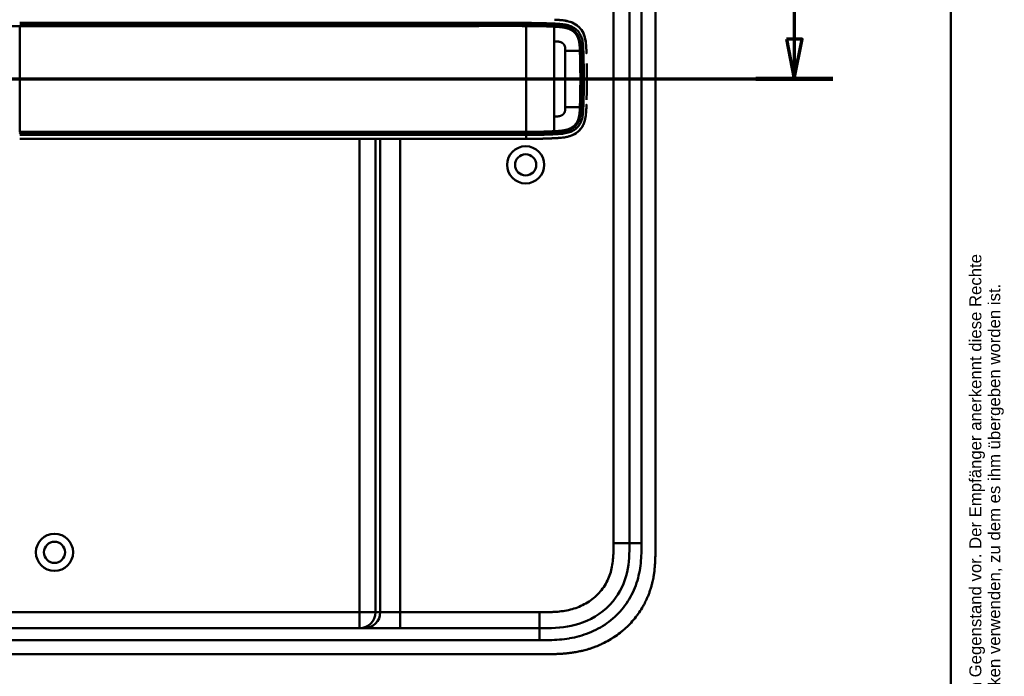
# Model space of a CAD drawing. Header units: millimetres. Extents: x 20 to 833, y 20 to 574.
# Tile 11 of 12: x 587 to 833, y 262 to 427. Entities that reach past the tile are written whole.
import ezdxf
from ezdxf.enums import TextEntityAlignment as Align

# ---------------------------------------------------------------- set-up
doc = ezdxf.new("R2010")
doc.units = ezdxf.units.MM
doc.header["$LTSCALE"] = 2
for name, color, linetype, lineweight in [('Schnittansichtslinien(DIN)', 7, 'Continuous', 70), ('Sichtbare Kanten(DIN)', 7, 'Continuous', 50), ('Sichtbare tangentiale Kanten(DIN)', 7, 'Continuous', 50), ('Skizziergeometrie(DIN)', 7, 'Continuous', 50), ('Symbole(DIN)', 7, 'Continuous', 25)]:
    doc.layers.add(name, color=color, linetype=linetype, lineweight=lineweight)
doc.styles.add('Aktuell-DIN', font='arial.ttf')
doc.styles.add('Textstil10', font='arial.ttf')
doc.styles.add('Textstil41', font='arial.ttf', dxfattribs={"width": 0.8})
doc.styles.add('Textstil83', font='arial.ttf', dxfattribs={"width": 0.8})

# ---------------------------------------------------------------- blocks, each defined once
blk = doc.blocks.new('Ränder Standardrahmen')
at = {"layer": 'Skizziergeometrie(DIN)', "flags": 128}
blk.add_lwpolyline([(10, 10), (10, 287), (410, 287), (410, 10), (10, 10)], dxfattribs=at)
blk = doc.blocks.new('Schriftfelder Heusser')
at = {"layer": 'Symbole(DIN)', "color": 7, "insert": (293.33, 191.7), "char_height": 1.5, "width": 182.3003, "attachment_point": 1, "rotation": 90, "line_spacing_factor": 0.944221, "style": 'Aktuell-DIN'}
blk.add_mtext('\\fArial|b0|i0;\\H1.5000;Die Schlossfabrik Heusser AG ist Eigentümerin dieses Dokumentes und behält sich alle Rechte an diesem und dem dargestellten Gegenstand vor. Der Empfänger anerkennt diese Rechte\\Pund wird das Dokument nicht ohne schriftliche Ermächtigung der Eigentümerin Dritten zugänglich machen oder zu anderen Zwecken verwenden, zu dem es ihm übergeben worden ist.\\P ', dxfattribs=at)
at = {"layer": 'Symbole(DIN)', "color": 179, "true_color": 0x262659, "style": 'Textstil10'}
blk.add_attdef('ERSTELLUNGSDATUM_001', (217.23, 218.29), '', height=2, dxfattribs=at)
at = {"layer": 'Symbole(DIN)', "color": 179, "true_color": 0x262659}
for tag, height, style, p in [('AUTOR', 2.49, 'Aktuell-DIN', (240.03, 219.26)), ('KONTROLLDATUM', 2, 'Textstil10', (217.42, 215.04)), ('KONTROLLIERT_VON', 2, 'Textstil10', (239.98, 215.05))]:
    blk.add_attdef(tag, text='', height=height, dxfattribs=dict(at, style=style)).set_placement(p, align=Align.MIDDLE_LEFT)
at = {"layer": 'Symbole(DIN)', "color": 7, "style": 'Textstil83', "width": 0.8}
blk.add_attdef('Anfänglicher_Ansichtsmaßstab_001', (281.57, 213.34), '', height=2.3, dxfattribs=at)
at = {"layer": 'Symbole(DIN)', "color": 179, "true_color": 0x262659, "style": 'Textstil10'}
blk.add_attdef('PROJEKT', text='', height=2, dxfattribs=at).set_placement((217.77, 209.72), align=Align.BOTTOM_LEFT)
at = {"layer": 'Symbole(DIN)', "color": 7, "style": 'Textstil41', "width": 0.8}
blk.add_attdef('STATUS', text='', height=5, dxfattribs=at).set_placement((284.53, 195.86), align=Align.MIDDLE_CENTER)
blk = doc.blocks.new('2DTransSchnitt1')
at = {"layer": 'Schnittansichtslinien(DIN)', "linetype": 'Continuous'}
for p, q in [((390.41, 216.94), (390.41, 210.84)), ((389.41, 210.84), (390.41, 205.84)), ((391.41, 210.84), (389.41, 210.84)), ((390.41, 210.84), (390.41, 205.84)), ((390.41, 205.84), (391.41, 210.84)), ((248.71, 205.84), (395.22, 205.84))]:
    blk.add_line(p, q, dxfattribs=at)
at = {"layer": 'Schnittansichtslinien(DIN)', "linetype": 'Continuous', "lineweight": 140}
blk.add_line((385.61, 205.84), (395.22, 205.84), dxfattribs=at)
at = {"layer": 'Schnittansichtslinien(DIN)', "linetype": 'Continuous', "flags": 128}
blk.add_lwpolyline([(389.41, 210.84), (390.41, 205.84), (391.41, 210.84), (389.41, 210.84)], dxfattribs=at)
at = {"layer": 'Schnittansichtslinien(DIN)'}
blk.add_solid([(389.41, 210.84), (390.41, 205.84), (391.41, 210.84), (389.41, 210.84)], dxfattribs=at)

msp = doc.modelspace()

# ---------------------------------------------------------------- linework, layer by layer
at = {"layer": 'Sichtbare Kanten(DIN)'}
for p, q in [((746.031, 294.466), (746.031, 485.897)), ((739.531, 484.897), (739.531, 295.466)), ((723.454, 414.681), (723.455, 414.681)), ((727.506, 414.681), (727.506, 414.681)), ((723.455, 408.681), (723.454, 408.681)), ((727.505, 408.681), (727.505, 408.681)), ((586.817, 396.685), (713.668, 396.685)), ((572.07, 274.181), (716.993, 274.181)), ((560.071, 267.681), (717.993, 267.681))]:
    msp.add_line(p, q, dxfattribs=at)
for centre, radius in [((713.531, 390.181), 4.65), ((713.531, 390.181), 2.65), ((595.531, 293.181), 4.65), ((595.531, 293.181), 2.65)]:
    msp.add_circle(centre, radius, dxfattribs=at)
for centre, radius, start, end in [((713.531, 411.681), 14, 104.46083, 104.46616), ((713.531, 411.681), 13.8, 100.78374, 100.78832), ((713.532, 411.682), 13.8, 73.28693, 73.28729), ((713.532, 411.682), 11.7, 31.98569, 31.98649), ((713.532, 411.682), 11.6, 31.18578, 31.18695), ((713.531, 411.681), 11.5, 30.35256, 30.35418), ((713.531, 411.681), 11.5, 329.64582, 329.64689), ((713.532, 411.681), 11.6, 328.81305, 328.81381), ((713.532, 411.681), 11.7, 328.01351, 328.01403), ((713.531, 411.681), 14, 255.42748, 255.43284), ((713.531, 411.681), 13.8, 259.06815, 259.07275), ((713.532, 411.681), 13.799, 286.81616, 286.8165)]:
    msp.add_arc(centre, radius, start, end, dxfattribs=at)
for points, degree, knots in [([(722.498, 426.404), (722.441, 426.41), (722.384, 426.415), (722.327, 426.421), (722.049, 426.447), (721.771, 426.466), (721.492, 426.482)], 3, [1.11173243, 1.11173243, 1.11173243, 1.11173243, 1.12964673, 1.12964673, 1.12964673, 1.21762011, 1.21762011, 1.21762011, 1.21762011]), ([(721.492, 426.482), (721.492, 426.482), (721.492, 426.482), (721.492, 426.482), (721.492, 426.482), (721.493, 426.482), (721.493, 426.482), (721.494, 426.482), (721.496, 426.482), (721.5, 426.482), (721.504, 426.482), (721.517, 426.481), (721.527, 426.48), (721.568, 426.478), (721.599, 426.476), (721.722, 426.468), (721.813, 426.462), (722.043, 426.445), (722.18, 426.434), (722.368, 426.417), (722.42, 426.412), (722.476, 426.406), (722.48, 426.406), (722.489, 426.405), (722.492, 426.404), (722.496, 426.404), (722.496, 426.404), (722.497, 426.404), (722.497, 426.404), (722.497, 426.404), (722.497, 426.404), (722.498, 426.404), (722.498, 426.404), (722.498, 426.404), (722.498, 426.404), (722.498, 426.404)], 3, [0, 0, 0, 0, 0.00003166, 0.00003166, 0.00007175, 0.00007175, 0.00018596, 0.00018596, 0.00052834, 0.00052834, 0.00155512, 0.00155512, 0.00463506, 0.00463506, 0.01387454, 0.01387454, 0.04159372, 0.04159372, 0.0831748, 0.0831748, 0.09876653, 0.09876653, 0.10022821, 0.10022821, 0.10132466, 0.10132466, 0.10142447, 0.10142447, 0.10147481, 0.10147481, 0.10150042, 0.10150042, 0.10151366, 0.10151366, 0.10152856, 0.10152856, 0.10152856, 0.10152856]), ([(721.627, 426.474), (722.822, 426.399), (724.033, 426.254), (725.771, 425.535), (726.345, 425.182), (727.327, 424.257), (727.706, 423.719), (728.285, 422.476), (728.46, 421.8), (728.589, 420.946), (728.609, 420.789), (728.626, 420.63)], 3, [0.0824985, 0.0824985, 0.0824985, 0.0824985, 0.4375462, 0.4375462, 0.6395491, 0.6395491, 0.838061, 0.838061, 1.045951, 1.045951, 1.0928074, 1.0928074, 1.0928074, 1.0928074]), ([(727.993, 423.101), (727.993, 423.101), (727.993, 423.1), (727.993, 423.1), (727.993, 423.1), (727.993, 423.099), (727.994, 423.099), (727.994, 423.098), (727.995, 423.097), (727.997, 423.092), (727.998, 423.089), (728.004, 423.076), (728.009, 423.066), (728.026, 423.027), (728.039, 422.998), (728.09, 422.881), (728.126, 422.792), (728.173, 422.669), (728.185, 422.635), (728.202, 422.589), (728.207, 422.576), (728.213, 422.558), (728.215, 422.553), (728.217, 422.546), (728.218, 422.544), (728.219, 422.54), (728.22, 422.539), (728.22, 422.537), (728.221, 422.536), (728.221, 422.535), (728.221, 422.535), (728.221, 422.535), (728.221, 422.534), (728.221, 422.534), (728.221, 422.534), (728.221, 422.534), (728.221, 422.534), (728.221, 422.534), (728.221, 422.534), (728.221, 422.534)], 3, [0, 0, 0, 0, 0.000053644, 0.000053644, 0.000093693, 0.000093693, 0.000213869, 0.000213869, 0.000574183, 0.000574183, 0.001654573, 0.001654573, 0.00489501, 0.00489501, 0.014615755, 0.014615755, 0.043784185, 0.043784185, 0.054719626, 0.054719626, 0.058820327, 0.058820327, 0.060417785, 0.060417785, 0.061217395, 0.061217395, 0.061618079, 0.061618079, 0.061819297, 0.061819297, 0.061920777, 0.061920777, 0.06197238, 0.06197238, 0.061999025, 0.061999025, 0.062013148, 0.062013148, 0.062029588, 0.062029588, 0.062029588, 0.062029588]), ([(728.731, 418.947), (728.731, 418.947), (728.731, 418.947), (728.731, 418.947), (728.731, 418.947), (728.731, 418.946), (728.731, 418.946), (728.732, 418.944), (728.732, 418.943), (728.732, 418.938), (728.732, 418.934), (728.732, 418.92), (728.733, 418.909), (728.734, 418.866), (728.735, 418.834), (728.739, 418.704), (728.743, 418.607), (728.748, 418.437), (728.75, 418.365), (728.754, 418.237), (728.756, 418.183), (728.758, 418.123), (728.758, 418.118), (728.758, 418.109), (728.758, 418.105), (728.758, 418.101), (728.758, 418.1), (728.758, 418.099), (728.758, 418.098), (728.758, 418.098), (728.758, 418.097), (728.758, 418.097), (728.758, 418.097), (728.758, 418.097)], 3, [0, 0, 0, 0, 0.0000685, 0.0000685, 0.000108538, 0.000108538, 0.000228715, 0.000228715, 0.000589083, 0.000589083, 0.00166957, 0.00166957, 0.004910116, 0.004910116, 0.014630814, 0.014630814, 0.043792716, 0.043792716, 0.065662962, 0.065662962, 0.08206584, 0.08206584, 0.083603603, 0.083603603, 0.084757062, 0.084757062, 0.084973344, 0.084973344, 0.085135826, 0.085135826, 0.085162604, 0.085162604, 0.08517595, 0.08517595, 0.08517595, 0.08517595]), ([(728.843, 413.99), (728.838, 414.401), (728.832, 414.813), (728.826, 415.225), (728.824, 415.321), (728.822, 415.417), (728.821, 415.512)], 3, [0.93532745, 0.93532745, 0.93532745, 0.93532745, 1.05789587, 1.05789587, 1.05789587, 1.08637381, 1.08637381, 1.08637381, 1.08637381]), ([(728.843, 413.99), (728.843, 413.99), (728.843, 413.99), (728.843, 413.989), (728.843, 413.989), (728.843, 413.989), (728.843, 413.988), (728.843, 413.987), (728.843, 413.985), (728.843, 413.981), (728.843, 413.977), (728.843, 413.963), (728.843, 413.952), (728.843, 413.909), (728.844, 413.876), (728.845, 413.747), (728.846, 413.649), (728.849, 413.261), (728.851, 412.969), (728.853, 412.639), (728.853, 412.601), (728.853, 412.545), (728.853, 412.526), (728.853, 412.497), (728.853, 412.488), (728.854, 412.473), (728.854, 412.469), (728.854, 412.461), (728.854, 412.459), (728.854, 412.456), (728.854, 412.454), (728.854, 412.453), (728.854, 412.452), (728.854, 412.451), (728.854, 412.451), (728.854, 412.45), (728.854, 412.45), (728.854, 412.45), (728.854, 412.45), (728.854, 412.45), (728.854, 412.45), (728.854, 412.45), (728.854, 412.45), (728.854, 412.45)], 3, [0, 0, 0, 0, 0.00007709, 0.00007709, 0.00011709, 0.00011709, 0.0002371, 0.0002371, 0.00059712, 0.00059712, 0.00167714, 0.00167714, 0.00491717, 0.00491717, 0.0146372, 0.0146372, 0.04379722, 0.04379722, 0.13127739, 0.13127739, 0.14267197, 0.14267197, 0.1483693, 0.1483693, 0.15121801, 0.15121801, 0.15264242, 0.15264242, 0.15335469, 0.15335469, 0.15371088, 0.15371088, 0.15388903, 0.15388903, 0.15397816, 0.15397816, 0.15402279, 0.15402279, 0.15404516, 0.15404516, 0.15405641, 0.15405641, 0.15406792, 0.15406792, 0.15406792, 0.15406792]), ([(728.854, 410.924), (728.855, 411.178), (728.855, 411.431), (728.855, 411.685), (728.855, 411.94), (728.855, 412.195), (728.854, 412.45)], 3, [0.62936601, 0.62936601, 0.62936601, 0.62936601, 0.70537642, 0.70537642, 0.70537642, 0.78178643, 0.78178643, 0.78178643, 0.78178643]), ([(728.821, 407.858), (728.822, 407.954), (728.824, 408.049), (728.826, 408.144), (728.832, 408.557), (728.838, 408.969), (728.843, 409.38)], 3, [0.32448872, 0.32448872, 0.32448872, 0.32448872, 0.35285696, 0.35285696, 0.35285696, 0.47549945, 0.47549945, 0.47549945, 0.47549945]), ([(728.854, 410.924), (728.854, 410.924), (728.854, 410.924), (728.854, 410.923), (728.854, 410.923), (728.854, 410.923), (728.854, 410.922), (728.854, 410.921), (728.854, 410.919), (728.854, 410.915), (728.854, 410.911), (728.854, 410.897), (728.854, 410.886), (728.853, 410.843), (728.853, 410.81), (728.853, 410.681), (728.852, 410.583), (728.85, 410.195), (728.848, 409.903), (728.844, 409.557), (728.844, 409.502), (728.843, 409.427), (728.843, 409.406), (728.843, 409.385), (728.843, 409.384), (728.843, 409.382), (728.843, 409.382), (728.843, 409.381), (728.843, 409.381), (728.843, 409.381), (728.843, 409.381), (728.843, 409.38), (728.843, 409.38), (728.843, 409.38), (728.843, 409.38), (728.843, 409.38)], 3, [0, 0, 0, 0, 0.00006794, 0.00006794, 0.00010794, 0.00010794, 0.00022795, 0.00022795, 0.00058796, 0.00058796, 0.00166798, 0.00166798, 0.004908, 0.004908, 0.01462802, 0.01462802, 0.04378804, 0.04378804, 0.13126821, 0.13126821, 0.14767072, 0.14767072, 0.15382171, 0.15382171, 0.15411335, 0.15411335, 0.15425925, 0.15425925, 0.15433227, 0.15433227, 0.15436886, 0.15436886, 0.15438723, 0.15438723, 0.15440595, 0.15440595, 0.15440595, 0.15440595]), ([(728.821, 407.858), (728.821, 407.858), (728.821, 407.858), (728.821, 407.858), (728.821, 407.858), (728.821, 407.857), (728.821, 407.857), (728.821, 407.855), (728.821, 407.854), (728.821, 407.849), (728.82, 407.845), (728.82, 407.831), (728.82, 407.82), (728.819, 407.777), (728.819, 407.745), (728.816, 407.615), (728.814, 407.518), (728.806, 407.13), (728.8, 406.838), (728.793, 406.525), (728.792, 406.502), (728.791, 406.476), (728.791, 406.472), (728.791, 406.465), (728.791, 406.462), (728.791, 406.458), (728.791, 406.457), (728.791, 406.456), (728.791, 406.456), (728.791, 406.455), (728.791, 406.455), (728.791, 406.455)], 3, [0, 0, 0, 0, 0.00003042, 0.00003042, 0.00007044, 0.00007044, 0.00019048, 0.00019048, 0.00055053, 0.00055053, 0.00163057, 0.00163057, 0.00487062, 0.00487062, 0.01459066, 0.01459066, 0.0437507, 0.0437507, 0.13123111, 0.13123111, 0.13788283, 0.13788283, 0.13913003, 0.13913003, 0.14006547, 0.14006547, 0.14024087, 0.14024087, 0.14037254, 0.14037254, 0.14038465, 0.14038465, 0.14038465, 0.14038465]), ([(728.758, 405.271), (728.758, 405.271), (728.758, 405.271), (728.758, 405.271), (728.758, 405.271), (728.758, 405.271), (728.758, 405.271), (728.758, 405.254), (728.757, 405.236), (728.756, 405.196), (728.755, 405.174), (728.751, 405.029), (728.747, 404.908), (728.741, 404.705), (728.738, 404.623), (728.735, 404.515), (728.734, 404.488), (728.732, 404.452), (728.732, 404.443), (728.732, 404.431), (728.732, 404.428), (728.731, 404.424), (728.731, 404.423), (728.731, 404.422), (728.731, 404.421), (728.731, 404.421), (728.731, 404.42), (728.731, 404.42)], 3, [0, 0, 0, 0, 0.000012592, 0.000012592, 0.000034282, 0.000034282, 0.000102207, 0.000102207, 0.005244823, 0.005244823, 0.012100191, 0.012100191, 0.048663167, 0.048663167, 0.073039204, 0.073039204, 0.081164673, 0.081164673, 0.083873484, 0.083873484, 0.084776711, 0.084776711, 0.085077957, 0.085077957, 0.085178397, 0.085178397, 0.085279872, 0.085279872, 0.085279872, 0.085279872]), ([(721.615, 396.895), (722.697, 396.962), (723.784, 397.086), (725.459, 397.677), (726.069, 398), (727.123, 398.876), (727.539, 399.394), (728.228, 400.69), (728.427, 401.426), (728.631, 402.655), (728.675, 403.197), (728.703, 403.742)], 3, [-1.1255121, -1.1255121, -1.1255121, -1.1255121, -0.8348812, -0.8348812, -0.6468758, -0.6468758, -0.4644401, -0.4644401, -0.2506566, -0.2506566, -0.0864851, -0.0864851, -0.0864851, -0.0864851]), ([(728.218, 400.826), (728.218, 400.826), (728.218, 400.826), (728.218, 400.826), (728.218, 400.825), (728.218, 400.825), (728.218, 400.825), (728.217, 400.824), (728.217, 400.823), (728.216, 400.821), (728.215, 400.819), (728.213, 400.811), (728.21, 400.804), (728.202, 400.78), (728.195, 400.762), (728.168, 400.688), (728.148, 400.633), (728.105, 400.525), (728.083, 400.472), (728.049, 400.393), (728.037, 400.367), (728.02, 400.327), (728.014, 400.314), (728.005, 400.294), (728.002, 400.288), (727.997, 400.278), (727.996, 400.275), (727.993, 400.27), (727.992, 400.268), (727.991, 400.266), (727.991, 400.265), (727.99, 400.263), (727.99, 400.263), (727.99, 400.262), (727.99, 400.262), (727.99, 400.262), (727.99, 400.262), (727.989, 400.262), (727.989, 400.262), (727.989, 400.261), (727.989, 400.261), (727.989, 400.261)], 3, [0, 0, 0, 0, 0.000029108, 0.000029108, 0.000069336, 0.000069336, 0.000142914, 0.000142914, 0.000363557, 0.000363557, 0.001025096, 0.001025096, 0.003009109, 0.003009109, 0.008960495, 0.008960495, 0.026815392, 0.026815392, 0.044302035, 0.044302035, 0.053052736, 0.053052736, 0.057429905, 0.057429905, 0.059619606, 0.059619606, 0.060715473, 0.060715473, 0.061264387, 0.061264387, 0.061539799, 0.061539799, 0.061678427, 0.061678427, 0.061748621, 0.061748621, 0.061784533, 0.061784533, 0.061803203, 0.061803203, 0.061823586, 0.061823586, 0.061823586, 0.061823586]), ([(722.456, 396.961), (722.456, 396.961), (722.456, 396.961), (722.454, 396.961), (722.453, 396.961), (722.449, 396.961), (722.447, 396.961), (722.431, 396.959), (722.417, 396.958), (722.113, 396.928), (721.82, 396.907), (719.959, 396.795), (718.386, 396.743), (715.765, 396.688), (714.717, 396.685), (713.668, 396.685)], 3, [0, 0, 0, 0, 0.00009264, 0.00009264, 0.00046302, 0.00046302, 0.00120364, 0.00120364, 0.00534923, 0.00534923, 0.09385067, 0.09385067, 0.56580638, 0.56580638, 0.8802723, 0.8802723, 0.8802723, 0.8802723]), ([(717.372, 396.723), (717.501, 396.726), (717.807, 396.734), (718.296, 396.749), (718.969, 396.773), (719.67, 396.8), (720.222, 396.825), (720.588, 396.841), (720.779, 396.85), (720.797, 396.851)], 5, [0.37850292, 0.37850292, 0.37850292, 0.37850292, 0.37850292, 0.37850292, 0.44282401, 0.53138881, 0.61995362, 0.70851842, 0.71828181, 0.71828181, 0.71828181, 0.71828181, 0.71828181, 0.71828181]), ([(739.531, 295.466), (739.531, 293.043), (739.483, 290.583), (738.96, 288.241), (738.369, 285.594), (737.186, 283.065), (735.411, 280.927), (733.422, 278.53), (730.732, 276.681), (727.76, 275.591), (725.318, 274.695), (722.702, 274.317), (720.042, 274.22), (719.029, 274.183), (718.01, 274.181), (716.993, 274.181)], 3, [-3.5878945, -3.5878945, -3.5878945, -3.5878945, -2.8456516, -2.8456516, -2.8456516, -2.0068047, -2.0068047, -2.0068047, -1.0667333, -1.0667333, -1.0667333, -0.2941227, -0.2941227, -0.2941227, 0, 0, 0, 0]), ([(717.993, 267.681), (718.59, 267.681), (719.641, 267.682), (720.853, 267.707), (721.765, 267.743), (722.375, 267.775), (723.138, 267.829), (723.748, 267.884), (724.512, 267.967), (725.122, 268.047), (726.037, 268.188), (726.948, 268.358), (728.155, 268.636), (729.051, 268.884), (729.939, 269.165), (730.526, 269.369), (731.397, 269.699), (732.256, 270.062), (733.517, 270.667), (734.607, 271.271), (735.921, 272.104), (736.933, 272.832), (738.14, 273.815), (739.058, 274.66), (740.138, 275.784), (740.947, 276.735), (741.881, 277.984), (742.565, 279.029), (743.259, 280.252), (743.677, 281.09), (744.059, 281.945), (744.296, 282.523), (744.569, 283.253), (744.769, 283.845), (744.996, 284.59), (745.159, 285.191), (745.376, 286.098), (745.559, 287.012), (745.747, 288.237), (745.848, 289.157), (745.924, 290.076), (745.962, 290.687), (745.996, 291.451), (746.013, 292.059), (746.026, 292.815), (746.031, 293.568), (746.032, 294.167), (746.031, 294.466)], 3, [0.00000945, 0.00000945, 0.00000945, 0.00000945, 0.04167564, 0.07292528, 0.08334182, 0.10417491, 0.11459146, 0.13542455, 0.1458411, 0.16667419, 0.17709074, 0.20834038, 0.22917347, 0.26042311, 0.27083965, 0.29167275, 0.30208929, 0.33333893, 0.35417202, 0.39583821, 0.4166713, 0.45833749, 0.47917058, 0.52083676, 0.54166985, 0.58333604, 0.60416913, 0.64583532, 0.66666841, 0.69791805, 0.70833459, 0.72916769, 0.73958423, 0.76041733, 0.77083387, 0.79166696, 0.80208351, 0.83333315, 0.85416624, 0.88541588, 0.89583243, 0.91666552, 0.92708206, 0.94791516, 0.9583317, 0.9791648, 0.99999789, 0.99999789, 0.99999789, 0.99999789])]:
    msp.add_open_spline(points, degree=degree, knots=knots, dxfattribs=at)
for points in [[(728.221, 422.534), (728.154, 422.726), (728.078, 422.916), (727.992, 423.1)], [(728.737, 418.787), (728.737, 418.779), (728.737, 418.772), (728.738, 418.764)], [(728.737, 404.582), (728.737, 404.59), (728.737, 404.597), (728.738, 404.605)], [(727.989, 400.261), (728.075, 400.446), (728.151, 400.634), (728.218, 400.826)]]:
    msp.add_open_spline(points, degree=3, dxfattribs=at)
at = {"layer": 'Sichtbare tangentiale Kanten(DIN)'}
for p, q in [((735.531, 295.466), (735.531, 484.897)), ((586.817, 398.429), (586.817, 424.941)), ((671.934, 425.237), (671.934, 425.237)), ((675.919, 425.237), (675.919, 425.237)), ((677.125, 425.237), (677.125, 425.237)), ((682.106, 425.237), (682.106, 425.237)), ((713.668, 425.237), (713.668, 425.695)), ((720.685, 425.072), (720.721, 425.531)), ((727.41, 418.764), (727.977, 418.764)), ((727.41, 404.605), (727.977, 404.605)), ((671.934, 398.132), (671.934, 398.132)), ((675.919, 398.132), (675.919, 398.132)), ((677.125, 398.132), (677.125, 398.132)), ((682.106, 398.132), (682.106, 398.132)), ((713.668, 397.675), (713.668, 398.132)), ((720.685, 398.297), (720.721, 397.838)), ((671.934, 278.181), (671.934, 396.685)), ((675.919, 396.685), (675.919, 278.181)), ((677.125, 278.181), (677.125, 396.685)), ((682.106, 396.685), (682.106, 278.181)), ((735.531, 295.466), (739.531, 295.466)), ((739.531, 295.466), (742.531, 295.466)), ((572.049, 278.181), (671.934, 278.181)), ((671.934, 278.181), (675.919, 278.181)), ((671.934, 278.181), (671.934, 274.181)), ((675.919, 278.181), (677.125, 278.181)), ((677.125, 278.181), (682.106, 278.181)), ((682.106, 278.181), (716.994, 278.181)), ((682.106, 278.181), (682.106, 274.181)), ((716.994, 278.181), (716.994, 274.181)), ((716.993, 274.181), (716.993, 271.182))]:
    msp.add_line(p, q, dxfattribs=at)
for centre, major_axis, start_param, end_param in [((720.673, 401.316), (0, 24.021), 5.6792479, 6.0669001), ((720.673, 422.109), (0, -24.076), 0.258128, 0.639041)]:
    msp.add_ellipse(centre, major_axis=major_axis, ratio=0.00001, start_param=start_param, end_param=end_param, dxfattribs=at)
for points, degree in [([(742.531, 295.466), (742.531, 358.61), (742.531, 421.753), (742.531, 484.897)], 3), ([(713.668, 398.429), (713.67, 400.578), (713.671, 407.457), (713.671, 415.912), (713.67, 422.792), (713.668, 424.94)], 5), ([(721.492, 426.482), (721.262, 426.496), (721.031, 426.507), (720.797, 426.518)], 3), ([(723.455, 418.764), (723.453, 419.429), (723.463, 420.006), (723.213, 420.516), (722.789, 420.888), (722.154, 421.091), (721.472, 421.083), (720.673, 421.085)], 7), ([(720.673, 402.285), (720.673, 405.36), (720.673, 409.462), (720.673, 413.907), (720.673, 418.01), (720.673, 421.085)], 5), ([(727.115, 418.764), (726.363, 418.764), (725.629, 418.764), (724.905, 418.764), (724.183, 418.764), (723.455, 418.764)], 5), ([(723.455, 418.764), (723.455, 415.935), (723.456, 413.101), (723.455, 410.269), (723.455, 407.435), (723.455, 404.605)], 5), ([(723.455, 404.605), (723.453, 403.94), (723.464, 403.365), (723.211, 402.852), (722.791, 402.483), (722.154, 402.279), (721.472, 402.287), (720.673, 402.285)], 7), ([(727.115, 404.605), (726.363, 404.605), (725.629, 404.605), (724.905, 404.605), (724.183, 404.605), (723.455, 404.605)], 5), ([(713.668, 396.685), (713.668, 396.685), (713.668, 396.685), (713.668, 396.905), (713.668, 397.271), (713.668, 397.675)], 5), ([(675.919, 278.181), (675.919, 275.972), (674.135, 274.181), (671.934, 274.181)], 3), ([(673.14, 274.181), (675.341, 274.181), (677.125, 275.972), (677.125, 278.181)], 3), ([(572.07, 271.181), (620.378, 271.181), (668.685, 271.181), (716.993, 271.182)], 3)]:
    msp.add_open_spline(points, degree=degree, dxfattribs=at)
for points, degree, knots in [([(558.305, 424.935), (559.133, 424.935), (560.061, 424.935), (561.088, 424.935), (561.602, 424.935), (562.138, 424.935), (562.692, 424.935), (563.245, 424.935), (563.816, 424.935), (564.398, 424.935), (564.981, 424.936), (565.575, 424.936), (566.177, 424.936), (566.779, 424.936), (567.388, 424.937), (568.002, 424.937), (568.616, 424.937), (569.234, 424.937), (569.855, 424.938), (570.475, 424.938), (571.098, 424.938), (571.723, 424.938), (572.348, 424.939), (572.974, 424.939), (573.601, 424.939), (574.228, 424.939), (574.856, 424.94), (575.485, 424.94), (576.114, 424.94), (576.743, 424.94), (577.372, 424.94), (578.002, 424.94), (578.632, 424.94), (579.262, 424.94), (579.892, 424.941), (580.522, 424.941), (581.152, 424.941), (581.782, 424.941), (582.412, 424.941), (583.042, 424.941), (583.671, 424.941), (584.301, 424.941), (584.931, 424.941), (585.56, 424.941), (586.189, 424.941), (586.817, 424.941)], 3, [-0.0090822, -0.0090822, -0.0090822, -0.0090822, 0.368934, 0.368934, 0.368934, 0.5579421, 0.5579421, 0.5579421, 0.7469502, 0.7469502, 0.7469502, 0.9359583, 0.9359583, 0.9359583, 1.1249664, 1.1249664, 1.1249664, 1.3139745, 1.3139745, 1.3139745, 1.5029826, 1.5029826, 1.5029826, 1.6919907, 1.6919907, 1.6919907, 1.8809988, 1.8809988, 1.8809988, 2.0700069, 2.0700069, 2.0700069, 2.259015, 2.259015, 2.259015, 2.4480231, 2.4480231, 2.4480231, 2.6370312, 2.6370312, 2.6370312, 2.8260393, 2.8260393, 2.8260393, 3.0147053, 3.0147053, 3.0147053, 3.0147053]), ([(586.817, 425.695), (596.773, 425.695), (606.757, 425.695), (616.704, 425.695), (637.133, 425.695), (657.607, 425.695), (678.045, 425.695), (684.629, 425.695), (691.219, 425.695), (697.816, 425.695), (703.122, 425.695), (708.437, 425.695), (713.668, 425.695)], 3, [23.2299829, 23.2299829, 23.2299829, 23.2299829, 26.2168354, 26.2168354, 26.2168354, 32.3515912, 32.3515912, 32.3515912, 34.3279835, 34.3279835, 34.3279835, 35.9173864, 35.9173864, 35.9173864, 35.9173864]), ([(713.676, 425.237), (713.669, 425.237), (710.523, 425.238), (704.188, 425.237), (694.633, 425.238), (681.956, 425.237), (666.105, 425.238), (650.238, 425.237), (634.385, 425.238), (620.119, 425.237), (607.428, 425.238), (597.914, 425.237), (591.574, 425.237), (588.403, 425.237), (586.817, 425.237)], 5, [20.6437384, 20.6437384, 20.6437384, 20.6437384, 20.6437384, 20.6437384, 20.6474288, 22.2330696, 23.8187104, 25.4043512, 26.989992, 28.5756328, 30.1612736, 31.7469144, 32.5397348, 33.3329244, 33.3329244, 33.3329244, 33.3329244, 33.3329244, 33.3329244]), ([(586.817, 424.941), (589.46, 424.941), (592.103, 424.941), (597.388, 424.941), (600.03, 424.941), (607.958, 424.941), (613.245, 424.941), (623.817, 424.941), (629.101, 424.941), (639.67, 424.941), (644.955, 424.941), (655.528, 424.941), (660.816, 424.941), (671.387, 424.941), (676.67, 424.941), (687.236, 424.941), (692.522, 424.941), (703.115, 424.941), (708.43, 424.942), (713.668, 424.941)], 3, [3.0147053, 3.0147053, 3.0147053, 3.0147053, 3.8078678, 3.8078678, 4.6006882, 4.6006882, 6.186329, 6.186329, 7.7719698, 7.7719698, 9.3576106, 9.3576106, 10.9432514, 10.9432514, 12.5288922, 12.5288922, 14.114533, 14.114533, 15.703149, 15.703149, 15.703149, 15.703149]), ([(713.668, 424.94), (713.836, 424.94), (714.177, 424.94), (714.691, 424.94), (715.377, 424.94), (716.232, 424.925), (717.103, 424.912), (717.98, 424.885), (718.875, 424.856), (719.597, 424.825), (720.137, 424.801), (720.494, 424.784), (720.673, 424.776)], 5, [15.70314896, 15.70314896, 15.70314896, 15.70314896, 15.70314896, 15.70314896, 15.78784381, 15.87551383, 15.96318385, 16.05085387, 16.13852389, 16.22619391, 16.31386394, 16.40213792, 16.40213792, 16.40213792, 16.40213792, 16.40213792, 16.40213792]), ([(713.677, 425.695), (713.956, 425.695), (714.236, 425.695), (714.514, 425.694), (714.66, 425.694), (714.805, 425.694), (714.949, 425.693), (715.094, 425.692), (715.238, 425.691), (715.382, 425.69), (715.527, 425.689), (715.672, 425.687), (715.817, 425.686), (715.962, 425.684), (716.107, 425.682), (716.251, 425.68), (716.396, 425.677), (716.541, 425.675), (716.686, 425.672), (716.831, 425.669), (716.976, 425.666), (717.122, 425.663), (717.413, 425.656), (717.707, 425.648), (718.004, 425.639), (718.302, 425.629), (718.603, 425.619), (718.907, 425.608), (719.212, 425.597), (719.519, 425.585), (719.823, 425.572), (720.127, 425.559), (720.427, 425.545), (720.721, 425.531)], 3, [35.91738638, 35.91738638, 35.91738638, 35.91738638, 36.00219131, 36.00219131, 36.00219131, 36.0464737, 36.0464737, 36.0464737, 36.0907561, 36.0907561, 36.0907561, 36.13503849, 36.13503849, 36.13503849, 36.17932089, 36.17932089, 36.17932089, 36.22360328, 36.22360328, 36.22360328, 36.26788568, 36.26788568, 36.26788568, 36.35645047, 36.35645047, 36.35645047, 36.44501526, 36.44501526, 36.44501526, 36.53358005, 36.53358005, 36.53358005, 36.62221221, 36.62221221, 36.62221221, 36.62221221]), ([(720.685, 425.072), (720.685, 425.072), (720.506, 425.081), (720.149, 425.097), (719.61, 425.121), (718.885, 425.152), (717.991, 425.181), (717.109, 425.209), (716.238, 425.222), (715.381, 425.236), (714.697, 425.237), (714.186, 425.237), (713.848, 425.237), (713.684, 425.237)], 5, [19.94598273, 19.94598273, 19.94598273, 19.94598273, 19.94598273, 19.94598273, 19.94606864, 20.03373866, 20.12140868, 20.2090787, 20.29674872, 20.38441874, 20.47208877, 20.55975879, 20.64297049, 20.64297049, 20.64297049, 20.64297049, 20.64297049, 20.64297049]), ([(720.673, 424.776), (720.94, 424.763), (721.473, 424.735), (722.257, 424.685), (723.284, 424.564), (724.542, 424.217), (725.634, 423.567), (726.446, 422.586), (726.899, 421.369), (727.045, 420.344), (727.086, 419.556), (727.106, 419.029), (727.115, 418.764)], 5, [0, 0, 0, 0, 0, 0, 0.1323154, 0.2652369, 0.3981584, 0.5310799, 0.6640014, 0.7969228, 0.9298443, 1.0627357, 1.0627357, 1.0627357, 1.0627357, 1.0627357, 1.0627357]), ([(727.41, 418.764), (727.409, 418.767), (727.401, 419.034), (727.381, 419.567), (727.339, 420.374), (727.189, 421.442), (726.71, 422.741), (725.833, 423.804), (724.66, 424.497), (723.342, 424.858), (722.287, 424.981), (721.491, 425.031), (720.954, 425.059), (720.685, 425.072)], 5, [18.8815067, 18.8815067, 18.8815067, 18.8815067, 18.8815067, 18.8815067, 18.8826968, 19.0156183, 19.1485397, 19.2814612, 19.4143827, 19.5473042, 19.6802257, 19.8131472, 19.9459825, 19.9459825, 19.9459825, 19.9459825, 19.9459825, 19.9459825]), ([(720.721, 425.531), (720.752, 425.53), (720.784, 425.528), (720.816, 425.527), (721.343, 425.502), (721.851, 425.474), (722.35, 425.427), (722.848, 425.379), (723.337, 425.311), (723.809, 425.205), (724.282, 425.098), (724.737, 424.953), (725.157, 424.757), (725.576, 424.562), (725.961, 424.316), (726.295, 424.018), (726.63, 423.719), (726.914, 423.369), (727.141, 422.977), (727.367, 422.585), (727.535, 422.153), (727.655, 421.699), (727.775, 421.246), (727.847, 420.771), (727.893, 420.28), (727.939, 419.791), (727.959, 419.284), (727.977, 418.764)], 3, [36.6222122, 36.6222122, 36.6222122, 36.6222122, 36.6318135, 36.6318135, 36.6318135, 36.79214, 36.79214, 36.79214, 36.9524664, 36.9524664, 36.9524664, 37.1127929, 37.1127929, 37.1127929, 37.2731193, 37.2731193, 37.2731193, 37.4334457, 37.4334457, 37.4334457, 37.5937722, 37.5937722, 37.5937722, 37.7540986, 37.7540986, 37.7540986, 37.9140671, 37.9140671, 37.9140671, 37.9140671]), ([(727.992, 423.1), (727.915, 423.267), (727.83, 423.43), (727.737, 423.588), (727.454, 424.066), (727.097, 424.495), (726.688, 424.85), (726.28, 425.205), (725.823, 425.488), (725.342, 425.707), (724.862, 425.925), (724.358, 426.081), (723.851, 426.193), (723.401, 426.292), (722.949, 426.357), (722.498, 426.404)], 3, [0.43542627, 0.43542627, 0.43542627, 0.43542627, 0.48834098, 0.48834098, 0.48834098, 0.64866741, 0.64866741, 0.64866741, 0.80899385, 0.80899385, 0.80899385, 0.96932029, 0.96932029, 0.96932029, 1.11173243, 1.11173243, 1.11173243, 1.11173243]), ([(728.731, 418.947), (728.714, 419.44), (728.693, 419.937), (728.646, 420.438), (728.595, 420.976), (728.513, 421.517), (728.37, 422.051), (728.326, 422.213), (728.277, 422.374), (728.221, 422.534)], 3, [0.01848073, 0.01848073, 0.01848073, 0.01848073, 0.1676881, 0.1676881, 0.1676881, 0.32801454, 0.32801454, 0.32801454, 0.37673844, 0.37673844, 0.37673844, 0.37673844]), ([(727.115, 418.764), (727.115, 418.764), (727.115, 418.762), (727.127, 418.408), (727.146, 417.7), (727.18, 416.634), (727.204, 415.221), (727.23, 413.451), (727.234, 411.685), (727.23, 409.918), (727.204, 408.146), (727.18, 406.733), (727.146, 405.667), (727.126, 404.959), (727.115, 404.605)], 5, [17.4648757, 17.4648757, 17.4648757, 17.4648757, 17.4648757, 17.4648757, 17.4649058, 17.4661327, 17.6430367, 17.8199407, 17.9968447, 18.1737487, 18.3506528, 18.5275568, 18.7044608, 18.8826218, 18.8826218, 18.8826218, 18.8826218, 18.8826218, 18.8826218]), ([(727.41, 404.605), (727.41, 404.605), (727.421, 404.958), (727.441, 405.662), (727.474, 406.731), (727.499, 408.142), (727.525, 409.915), (727.529, 411.685), (727.525, 413.454), (727.499, 415.228), (727.474, 416.639), (727.441, 417.707), (727.421, 418.412), (727.41, 418.764)], 5, [0.0000012, 0.0000012, 0.0000012, 0.0000012, 0.0000012, 0.0000012, 0.0000376, 0.1769417, 0.3538457, 0.5307497, 0.7076537, 0.8845577, 1.0614618, 1.2383658, 1.415305, 1.415305, 1.415305, 1.415305, 1.415305, 1.415305]), ([(727.977, 418.764), (727.977, 418.739), (727.978, 418.712), (727.979, 418.686), (727.989, 418.4), (727.998, 418.11), (728.006, 417.82), (728.015, 417.53), (728.023, 417.238), (728.03, 416.946), (728.044, 416.361), (728.056, 415.774), (728.066, 415.187), (728.112, 412.426), (728.104, 409.696), (728.042, 406.939), (728.038, 406.767), (728.034, 406.595), (728.03, 406.424), (728.023, 406.131), (728.015, 405.84), (728.006, 405.549), (727.998, 405.259), (727.989, 404.97), (727.979, 404.683), (727.978, 404.657), (727.978, 404.631), (727.977, 404.605)], 3, [0, 0, 0, 0, 0.0080362, 0.0080362, 0.0080362, 0.096166, 0.096166, 0.096166, 0.1842959, 0.1842959, 0.1842959, 0.3605556, 0.3605556, 0.3605556, 1.1901476, 1.1901476, 1.1901476, 1.2418542, 1.2418542, 1.2418542, 1.3299841, 1.3299841, 1.3299841, 1.418114, 1.418114, 1.418114, 1.4261482, 1.4261482, 1.4261482, 1.4261482]), ([(727.115, 404.605), (727.106, 404.341), (727.086, 403.814), (727.045, 403.027), (726.9, 402.002), (726.447, 400.785), (725.636, 399.805), (724.545, 399.154), (723.287, 398.806), (722.26, 398.685), (721.474, 398.634), (720.941, 398.607), (720.673, 398.594)], 5, [18.8826218, 18.8826218, 18.8826218, 18.8826218, 18.8826218, 18.8826218, 19.0154411, 19.1482958, 19.2811505, 19.4140052, 19.5468599, 19.6797147, 19.8125694, 19.9453572, 19.9453572, 19.9453572, 19.9453572, 19.9453572, 19.9453572]), ([(720.685, 398.297), (720.686, 398.297), (720.956, 398.31), (721.494, 398.338), (722.291, 398.389), (723.346, 398.512), (724.663, 398.874), (725.835, 399.567), (726.711, 400.631), (727.19, 401.931), (727.339, 402.998), (727.381, 403.805), (727.401, 404.338), (727.41, 404.605)], 5, [0, 0, 0, 0, 0, 0, 0.0004489, 0.1333037, 0.2661584, 0.3990131, 0.5318678, 0.6647225, 0.7975772, 0.9304319, 1.0644705, 1.0644705, 1.0644705, 1.0644705, 1.0644705, 1.0644705]), ([(727.977, 404.605), (727.959, 404.086), (727.939, 403.579), (727.893, 403.089), (727.847, 402.598), (727.775, 402.124), (727.655, 401.67), (727.535, 401.217), (727.367, 400.785), (727.141, 400.393), (726.914, 400.001), (726.63, 399.65), (726.295, 399.352), (725.961, 399.053), (725.576, 398.808), (725.156, 398.612), (724.736, 398.416), (724.281, 398.271), (723.809, 398.165), (723.337, 398.058), (722.849, 397.99), (722.35, 397.943), (721.852, 397.895), (721.343, 397.868), (720.815, 397.843), (720.784, 397.841), (720.753, 397.84), (720.722, 397.838)], 3, [0, 0, 0, 0, 0.159971, 0.159971, 0.159971, 0.3202974, 0.3202974, 0.3202974, 0.4806238, 0.4806238, 0.4806238, 0.6409502, 0.6409502, 0.6409502, 0.8012765, 0.8012765, 0.8012765, 0.9616029, 0.9616029, 0.9616029, 1.1219293, 1.1219293, 1.1219293, 1.2822557, 1.2822557, 1.2822557, 1.2916213, 1.2916213, 1.2916213, 1.2916213]), ([(728.218, 400.826), (728.275, 400.989), (728.325, 401.153), (728.37, 401.319), (728.513, 401.853), (728.595, 402.394), (728.646, 402.932), (728.693, 403.432), (728.714, 403.928), (728.731, 404.42)], 3, [1.63041697, 1.63041697, 1.63041697, 1.63041697, 1.680145, 1.680145, 1.680145, 1.84047137, 1.84047137, 1.84047137, 1.98948416, 1.98948416, 1.98948416, 1.98948416]), ([(722.456, 396.961), (722.922, 397.008), (723.388, 397.074), (723.851, 397.177), (724.358, 397.288), (724.861, 397.444), (725.342, 397.663), (725.822, 397.882), (726.28, 398.164), (726.688, 398.519), (727.097, 398.875), (727.454, 399.303), (727.737, 399.781), (727.829, 399.937), (727.913, 400.097), (727.989, 400.261)], 3, [0.89201073, 0.89201073, 0.89201073, 0.89201073, 1.03883948, 1.03883948, 1.03883948, 1.19916586, 1.19916586, 1.19916586, 1.35949224, 1.35949224, 1.35949224, 1.51981862, 1.51981862, 1.51981862, 1.57193431, 1.57193431, 1.57193431, 1.57193431]), ([(586.818, 398.132), (586.818, 398.132), (588.404, 398.132), (591.575, 398.132), (597.916, 398.132), (607.429, 398.132), (620.119, 398.132), (634.385, 398.132), (650.239, 398.132), (666.105, 398.132), (681.962, 398.132), (694.638, 398.132), (704.191, 398.133), (710.524, 398.131), (713.668, 398.132)], 5, [0, 0, 0, 0, 0, 0, 0.0001149, 0.7929364, 1.585758, 3.1714011, 4.7570442, 6.3426873, 7.9283304, 9.5139735, 11.0996166, 12.6881676, 12.6881676, 12.6881676, 12.6881676, 12.6881676, 12.6881676]), ([(713.677, 398.429), (713.669, 398.429), (710.524, 398.428), (704.188, 398.429), (694.634, 398.428), (681.956, 398.429), (666.105, 398.428), (650.239, 398.429), (634.385, 398.429), (620.119, 398.429), (607.429, 398.429), (597.915, 398.429), (591.574, 398.429), (588.403, 398.429), (586.817, 398.429)], 5, [20.6435054, 20.6435054, 20.6435054, 20.6435054, 20.6435054, 20.6435054, 20.6473042, 22.2329473, 23.8185904, 25.4042335, 26.9898766, 28.5755197, 30.1611628, 31.7468058, 32.5396274, 33.3326459, 33.3326459, 33.3326459, 33.3326459, 33.3326459, 33.3326459]), ([(713.668, 397.675), (708.374, 397.675), (703.099, 397.675), (697.814, 397.675), (678.465, 397.675), (659.117, 397.675), (639.751, 397.675), (626.747, 397.675), (613.781, 397.675), (600.771, 397.675), (596.122, 397.675), (591.462, 397.675), (586.817, 397.675)], 3, [0, 0, 0, 0, 1.5856418, 1.5856418, 1.5856418, 7.3915416, 7.3915416, 7.3915416, 11.2904322, 11.2904322, 11.2904322, 12.683632, 12.683632, 12.683632, 12.683632]), ([(713.668, 398.132), (713.836, 398.132), (714.178, 398.133), (714.692, 398.133), (715.379, 398.133), (716.24, 398.148), (717.112, 398.161), (717.995, 398.188), (718.889, 398.218), (719.612, 398.248), (720.151, 398.272), (720.508, 398.289), (720.685, 398.297)], 5, [0, 0, 0, 0, 0, 0, 0.08482586, 0.17256087, 0.26029588, 0.3480309, 0.43576591, 0.52350093, 0.61123594, 0.69852104, 0.69852104, 0.69852104, 0.69852104, 0.69852104, 0.69852104]), ([(720.721, 397.838), (720.721, 397.838), (720.545, 397.83), (720.19, 397.814), (719.646, 397.789), (718.908, 397.761), (717.998, 397.729), (717.11, 397.705), (716.237, 397.688), (715.362, 397.678), (714.674, 397.675), (714.187, 397.675), (713.851, 397.675), (713.668, 397.675)], 5, [0.00008405, 0.00008405, 0.00008405, 0.00008405, 0.00008405, 0.00008405, 0.00030268, 0.08886749, 0.17743229, 0.26599709, 0.35456189, 0.4431267, 0.5316915, 0.6202563, 0.7088211, 0.7088211, 0.7088211, 0.7088211, 0.7088211, 0.7088211]), ([(720.673, 398.594), (720.673, 398.594), (720.495, 398.585), (720.139, 398.569), (719.599, 398.545), (718.878, 398.514), (717.984, 398.485), (717.105, 398.458), (716.234, 398.444), (715.381, 398.43), (714.698, 398.429), (714.187, 398.429), (713.85, 398.429), (713.685, 398.429)], 5, [19.94535764, 19.94535764, 19.94535764, 19.94535764, 19.94535764, 19.94535764, 19.94542406, 20.03315907, 20.12089408, 20.2086291, 20.29636411, 20.38409913, 20.47183414, 20.55956915, 20.64266413, 20.64266413, 20.64266413, 20.64266413, 20.64266413, 20.64266413]), ([(716.993, 271.182), (717.208, 271.182), (717.424, 271.182), (717.639, 271.182), (717.841, 271.182), (718.043, 271.183), (718.244, 271.184), (718.345, 271.185), (718.446, 271.186), (718.547, 271.187), (718.842, 271.19), (719.138, 271.194), (719.454, 271.201), (719.462, 271.202), (719.47, 271.202), (719.477, 271.202), (720.364, 271.222), (721.162, 271.261), (721.969, 271.328), (721.984, 271.33), (721.998, 271.331), (722.013, 271.332), (722.834, 271.402), (723.663, 271.503), (724.486, 271.642), (724.494, 271.644), (724.502, 271.645), (724.51, 271.646), (725.336, 271.787), (726.157, 271.966), (726.968, 272.19), (726.974, 272.192), (726.98, 272.193), (726.987, 272.195), (728.62, 272.646), (730.216, 273.281), (731.69, 274.08), (733.174, 274.885), (734.587, 275.886), (735.835, 277.031), (737.084, 278.178), (738.209, 279.507), (739.123, 280.922), (740.034, 282.332), (740.779, 283.894), (741.312, 285.5), (741.313, 285.504), (741.314, 285.507), (741.316, 285.511), (741.58, 286.309), (741.796, 287.127), (741.966, 287.951), (741.967, 287.958), (741.968, 287.965), (741.97, 287.971), (742.138, 288.791), (742.262, 289.623), (742.347, 290.445), (742.348, 290.459), (742.349, 290.473), (742.351, 290.487), (742.433, 291.296), (742.481, 292.1), (742.506, 292.969), (742.507, 292.982), (742.507, 292.995), (742.507, 293.009), (742.531, 293.853), (742.532, 294.659), (742.531, 295.466)], 3, [37.4953956, 37.4953956, 37.4953956, 37.4953956, 37.5599869, 37.5599869, 37.5599869, 37.6205127, 37.6205127, 37.6205127, 37.6507756, 37.6507756, 37.6507756, 37.7394301, 37.7394301, 37.7394301, 37.7415642, 37.7415642, 37.7415642, 37.9889156, 37.9889156, 37.9889156, 37.9934173, 37.9934173, 37.9934173, 38.244735, 38.244735, 38.244735, 38.2471853, 38.2471853, 38.2471853, 38.4996214, 38.4996214, 38.4996214, 38.5015831, 38.5015831, 38.5015831, 39.0103267, 39.0103267, 39.0103267, 39.5228845, 39.5228845, 39.5228845, 40.0360406, 40.0360406, 40.0360406, 40.5473013, 40.5473013, 40.5473013, 40.5484434, 40.5484434, 40.5484434, 40.802185, 40.802185, 40.802185, 40.8043063, 40.8043063, 40.8043063, 41.056838, 41.056838, 41.056838, 41.0611339, 41.0611339, 41.0611339, 41.3095794, 41.3095794, 41.3095794, 41.3133935, 41.3133935, 41.3133935, 41.5553404, 41.5553404, 41.5553404, 41.5553404]), ([(716.994, 278.181), (717.154, 278.181), (717.314, 278.181), (717.474, 278.182), (717.921, 278.182), (718.367, 278.184), (718.813, 278.19), (719.042, 278.194), (719.27, 278.198), (719.499, 278.204), (719.575, 278.207), (719.651, 278.209), (719.731, 278.211), (720.041, 278.221), (720.335, 278.234), (720.64, 278.252), (720.648, 278.252), (720.655, 278.253), (720.663, 278.253), (721.28, 278.289), (721.868, 278.341), (722.461, 278.417), (722.47, 278.418), (722.479, 278.419), (722.489, 278.42), (723.089, 278.498), (723.681, 278.599), (724.271, 278.73), (724.276, 278.732), (724.281, 278.733), (724.287, 278.734), (724.886, 278.868), (725.482, 279.034), (726.062, 279.232), (726.065, 279.234), (726.068, 279.235), (726.072, 279.236), (726.658, 279.437), (727.239, 279.676), (727.798, 279.948), (728.357, 280.221), (728.902, 280.532), (729.422, 280.876), (729.941, 281.22), (730.439, 281.601), (730.907, 282.013), (731.377, 282.428), (731.822, 282.879), (732.228, 283.356), (732.632, 283.83), (733.005, 284.338), (733.336, 284.866), (733.665, 285.391), (733.958, 285.945), (734.208, 286.51), (734.454, 287.069), (734.664, 287.652), (734.833, 288.24), (734.835, 288.244), (734.836, 288.248), (734.837, 288.253), (735.003, 288.831), (735.132, 289.418), (735.23, 290.011), (735.231, 290.02), (735.233, 290.029), (735.234, 290.038), (735.331, 290.627), (735.397, 291.216), (735.442, 291.833), (735.443, 291.84), (735.443, 291.848), (735.444, 291.855), (735.466, 292.16), (735.482, 292.454), (735.494, 292.755), (735.507, 293.066), (735.515, 293.374), (735.521, 293.682), (735.532, 294.279), (735.532, 294.873), (735.531, 295.466)], 3, [0, 0, 0, 0, 0.0479858, 0.0479858, 0.0479858, 0.1819298, 0.1819298, 0.1819298, 0.2504934, 0.2504934, 0.2504934, 0.2733476, 0.2733476, 0.2733476, 0.3626026, 0.3626026, 0.3626026, 0.364764, 0.364764, 0.364764, 0.5448188, 0.5448188, 0.5448188, 0.5476273, 0.5476273, 0.5476273, 0.7297695, 0.7297695, 0.7297695, 0.7314186, 0.7314186, 0.7314186, 0.9165357, 0.9165357, 0.9165357, 0.9176198, 0.9176198, 0.9176198, 1.105019, 1.105019, 1.105019, 1.2924815, 1.2924815, 1.2924815, 1.4799649, 1.4799649, 1.4799649, 1.6686716, 1.6686716, 1.6686716, 1.8566391, 1.8566391, 1.8566391, 2.043494, 2.043494, 2.043494, 2.2285728, 2.2285728, 2.2285728, 2.2298948, 2.2298948, 2.2298948, 2.411688, 2.411688, 2.411688, 2.4144058, 2.4144058, 2.4144058, 2.5947492, 2.5947492, 2.5947492, 2.5969419, 2.5969419, 2.5969419, 2.6861851, 2.6861851, 2.6861851, 2.7780299, 2.7780299, 2.7780299, 2.956024, 2.956024, 2.956024, 2.956024])]:
    msp.add_open_spline(points, degree=degree, knots=knots, dxfattribs=at)

# ---------------------------------------------------------------- block references
at = {"xscale": 2, "yscale": 2, "zscale": 2}
for name, p in [('Ränder Standardrahmen', (0, 0)), ('Schriftfelder Heusser', (238, -362.833))]:
    msp.add_blockref(name, p, dxfattribs=at)
at = {"layer": 'Schnittansichtslinien(DIN)', "xscale": 2, "yscale": 2, "zscale": 2}
msp.add_blockref('2DTransSchnitt1', (0, 0), dxfattribs=at)

doc.saveas('drawing.dxf')
